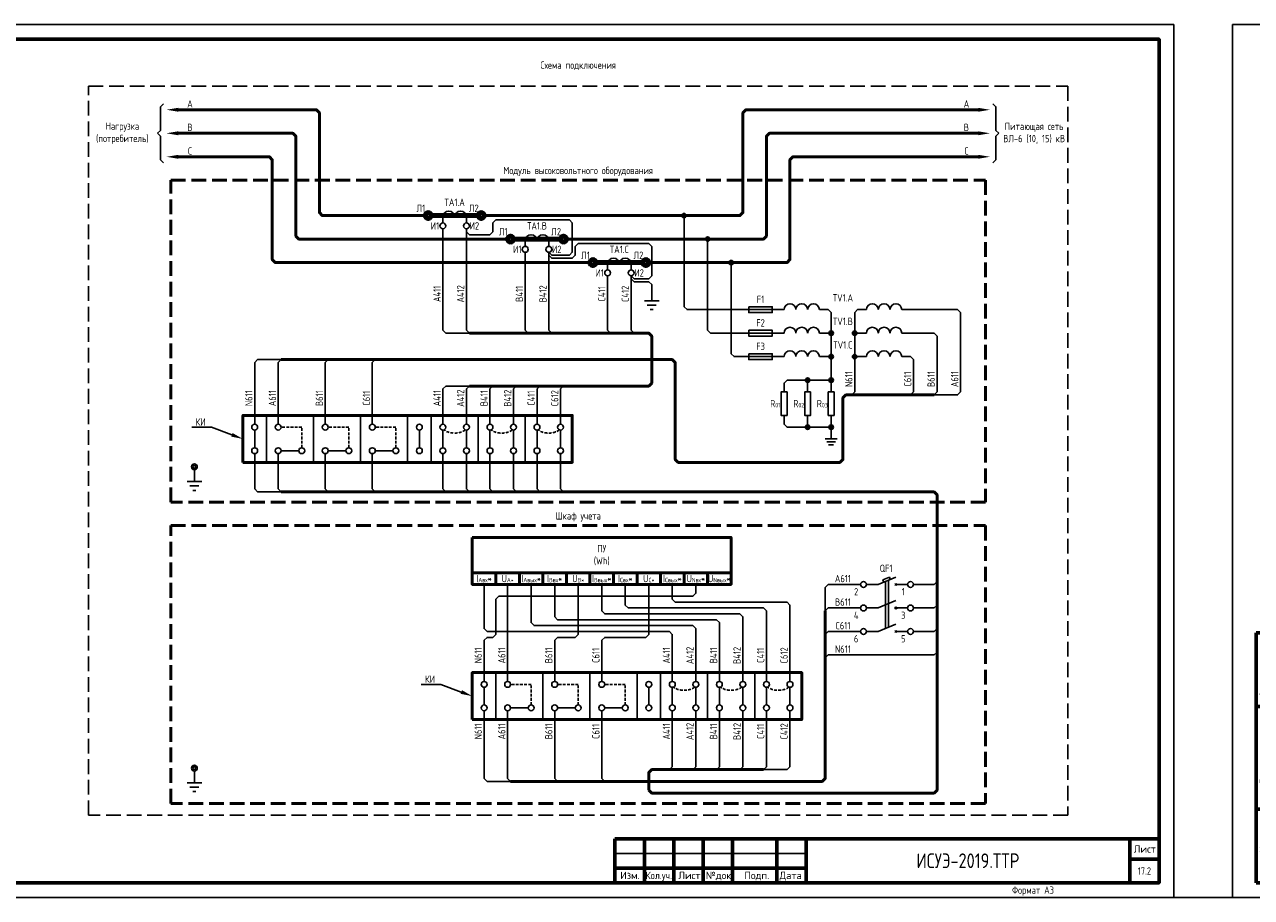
# Model space of a CAD drawing. Header units: millimetres. Extents: x -110 to 4101, y -10868 to 110.
# Tile 35 of 90: x 479 to 896, y -5379 to -5082. Entities that reach past the tile are written whole.
import ezdxf
from ezdxf import colors
from ezdxf.entities.mleader import LeaderData, LeaderLine
from ezdxf.enums import TextEntityAlignment as Align
from ezdxf.math import Vec2, Vec3

# ---------------------------------------------------------------- set-up
doc = ezdxf.new("R2010")
doc.units = ezdxf.units.MM
doc.linetypes.add('GOST2.303 4', pattern=[7, 5, -2, 0])
doc.linetypes.add('штриховая2', pattern=[9.525, 6.35, -3.175])
doc.layers.add('01.Вспомогательный_слой', color=1, linetype='Continuous', plot=False)
doc.layers.add('Формат', color=7, linetype='Continuous', lineweight=25)
doc.layers.add('Формат @ 1', color=7, linetype='Continuous', lineweight=25)
doc.styles.add('Формат', font='isocpeur.ttf')
doc.styles.add('ЭП', font='GOST.TTF')

# ---------------------------------------------------------------- blocks, each defined once
blk = doc.blocks.new('*U76')
at = {"layer": 'Формат', "color": 7, "linetype": 'Continuous', "lineweight": 60}
for p, q in [((20, 15), (205, 15)), ((20, 15), (20, 0)), ((30, 15), (30, 0)), ((40, 15), (40, 0)), ((50, 15), (50, 0)), ((60, 15), (60, 0)), ((75, 15), (75, 0)), ((85, 15), (85, 0)), ((195, 15), (195, 0)), ((20, 5), (85, 5)), ((195, 8), (205, 8))]:
    blk.add_line(p, q, dxfattribs=at)
at = {"layer": 'Формат', "color": 7, "linetype": 'Continuous', "lineweight": 25}
blk.add_line((20, 10), (85, 10), dxfattribs=at)
blk.add_lwpolyline([(-210, -5), (210, -5), (210, 292), (-210, 292)], close=True, dxfattribs=at)
at = {"layer": 'Формат', "color": 7, "linetype": 'Continuous', "lineweight": 60}
blk.add_lwpolyline([(-190, 0), (205, 0), (205, 287), (-190, 287)], close=True, dxfattribs=at)
at = {"layer": 'Формат', "color": 7, "linetype": 'Continuous', "lineweight": 25, "style": 'Формат'}
for s, p in [('Лист', (196.38, 10.25)), ('Изм.', (21.81, 1.25)), ('Лист', (41.54, 1.25)), ('№док.', (50.89, 1.25)), ('Подп.', (63.99, 1.25)), ('Дата', (75.95, 1.25))]:
    blk.add_text(s, height=2.5, dxfattribs=at).set_placement(p)
at = {"layer": 'Формат', "color": 7, "linetype": 'Continuous', "lineweight": 25, "style": 'Формат', "width": 0.9}
blk.add_text('Кол.уч.', height=2.5, dxfattribs=at).set_placement((30.38, 1.25))
at = {"layer": 'Формат', "color": 7, "linetype": 'Continuous', "lineweight": 25, "style": 'ЭП', "flags": 8}
blk.add_attdef('N_ИНВ', text='', height=2.5, rotation=90, dxfattribs=at).set_placement((-193.5, 12.5), align=Align.MIDDLE_CENTER)
for tag, p in [('изм.№', (21, 7.5)), ('изм.№_док.', (50.5, 7.5)), ('изм.уч.', (31, 7.5)), ('изм.лист', (41, 7.5)), ('изм_дата', (76, 7.5)), ('ФОРМ.ЛИСТА', (155, -2.5))]:
    blk.add_attdef(tag, text='', height=2.5, dxfattribs=at).set_placement(p, align=Align.MIDDLE_LEFT)
for tag, height, p in [('ОБОЗНАЧЕНИЕ', 5, (140, 7.5)), ('Лист', 2.5, (200, 4))]:
    blk.add_attdef(tag, text='', height=height, dxfattribs=at).set_placement(p, align=Align.MIDDLE_CENTER)
blk = doc.blocks.new('*U77')
at = {"layer": 'Формат', "color": 7, "linetype": 'Continuous', "lineweight": 60}
for p, q in [((8, 85), (20, 85)), ((8, 85), (8, 0)), ((13, 85), (13, 0)), ((8, 60), (20, 60)), ((8, 25), (20, 25)), ((20, 15), (205, 15)), ((20, 15), (20, 0)), ((30, 15), (30, 0)), ((40, 15), (40, 0)), ((50, 15), (50, 0)), ((60, 15), (60, 0)), ((75, 15), (75, 0)), ((85, 15), (85, 0)), ((195, 15), (195, 0)), ((20, 5), (85, 5)), ((195, 8), (205, 8)), ((8, 0), (20, 0))]:
    blk.add_line(p, q, dxfattribs=at)
at = {"layer": 'Формат', "color": 7, "linetype": 'Continuous', "lineweight": 25}
blk.add_line((20, 10), (85, 10), dxfattribs=at)
blk.add_lwpolyline([(0, -5), (210, -5), (210, 292), (0, 292)], close=True, dxfattribs=at)
at = {"layer": 'Формат', "color": 7, "linetype": 'Continuous', "lineweight": 60}
blk.add_lwpolyline([(20, 0), (205, 0), (205, 287), (20, 287)], close=True, dxfattribs=at)
at = {"layer": 'Формат', "color": 7, "linetype": 'Continuous', "lineweight": 25, "style": 'ЭП'}
for s, p in [('Взам. инв. №', (10.5, 72.5)), ('Подп. и дата', (10.5, 42.5)), ('Инв. № подл.', (10.5, 12.5))]:
    blk.add_text(s, height=2.5, rotation=90, dxfattribs=at).set_placement(p, align=Align.MIDDLE_CENTER)
at = {"layer": 'Формат', "color": 7, "linetype": 'Continuous', "lineweight": 25, "style": 'Формат'}
for s, p in [('Лист', (196.38, 10.25)), ('Изм.', (21.81, 1.25)), ('Лист', (41.54, 1.25)), ('№док.', (50.89, 1.25)), ('Подп.', (63.99, 1.25)), ('Дата', (75.95, 1.25))]:
    blk.add_text(s, height=2.5, dxfattribs=at).set_placement(p)
at = {"layer": 'Формат', "color": 7, "linetype": 'Continuous', "lineweight": 25, "style": 'Формат', "width": 0.9}
blk.add_text('Кол.уч.', height=2.5, dxfattribs=at).set_placement((30.38, 1.25))
at = {"layer": 'Формат', "color": 7, "linetype": 'Continuous', "lineweight": 25, "style": 'ЭП', "flags": 8}
blk.add_attdef('N_ИНВ', text='', height=2.5, rotation=90, dxfattribs=at).set_placement((16.5, 12.5), align=Align.MIDDLE_CENTER)
for tag, p in [('изм.№', (21, 7.5)), ('изм.№_док.', (50.5, 7.5)), ('изм.уч.', (31, 7.5)), ('изм.лист', (41, 7.5)), ('изм_дата', (76, 7.5)), ('ФОРМ.ЛИСТА', (155, -2.5))]:
    blk.add_attdef(tag, text='', height=2.5, dxfattribs=at).set_placement(p, align=Align.MIDDLE_LEFT)
for tag, height, p in [('ОБОЗНАЧЕНИЕ', 5, (140, 7.5)), ('Лист', 2.5, (200, 4))]:
    blk.add_attdef(tag, text='', height=height, dxfattribs=at).set_placement(p, align=Align.MIDDLE_CENTER)

msp = doc.modelspace()

# ---------------------------------------------------------------- hatches: boundary and pattern name
h = msp.add_hatch(color=256)
h.dxf.hatch_style = 1
edge = h.paths.add_edge_path()
edge.add_arc((703.5, -5147), 0.75, 0, 360)
h = msp.add_hatch(color=256)
h.dxf.hatch_style = 1
edge = h.paths.add_edge_path()
edge.add_arc((711.5, -5155), 0.75, 0, 360)
h = msp.add_hatch(color=256)
h.dxf.hatch_style = 1
edge = h.paths.add_edge_path()
edge.add_arc((719.5, -5163), 0.75, 0, 360)
h = msp.add_hatch(color=256)
h.dxf.hatch_style = 1
edge = h.paths.add_edge_path()
edge.add_arc((753.5, -5187), 0.75, 0, 360)
h = msp.add_hatch(color=256)
h.dxf.hatch_style = 1
edge = h.paths.add_edge_path()
edge.add_arc((761.5, -5187), 0.75, 0, 360)
h = msp.add_hatch(color=256)
h.dxf.hatch_style = 1
edge = h.paths.add_edge_path()
edge.add_arc((753.5, -5195), 0.75, 0, 360)
h = msp.add_hatch(color=256)
h.dxf.hatch_style = 1
edge = h.paths.add_edge_path()
edge.add_arc((761.5, -5195), 0.75, 0, 360)
h = msp.add_hatch(color=256)
h.dxf.hatch_style = 1
edge = h.paths.add_edge_path()
edge.add_arc((745.5, -5203), 0.75, 0, 360)
h = msp.add_hatch(color=256)
h.dxf.hatch_style = 1
edge = h.paths.add_edge_path()
edge.add_arc((753.5, -5203), 0.75, 0, 360)
h = msp.add_hatch(color=256)
h.dxf.hatch_style = 1
edge = h.paths.add_edge_path()
edge.add_arc((745.5, -5219), 0.75, 0, 360)
h = msp.add_hatch(color=256)
h.dxf.hatch_style = 1
edge = h.paths.add_edge_path()
edge.add_arc((753.5, -5219), 0.75, 0, 360)

# ---------------------------------------------------------------- linework, layer by layer
for p, q in [((525.5, -5118), (524.5, -5119)), ((809.5, -5118), (810.5, -5119)), ((525.5, -5120), (524.5, -5119)), ((809.5, -5120), (810.5, -5119))]:
    msp.add_line(p, q)
for points in [[(526.5, -5109), (525.5, -5110), (525.5, -5118)], [(808.5, -5109), (809.5, -5110), (809.5, -5118)], [(525.5, -5120), (525.5, -5128), (526.5, -5129)], [(809.5, -5120), (809.5, -5128), (808.5, -5129)], [(621.5, -5147.5), (621.5, -5149.5)], [(629.5, -5147.5), (629.5, -5149.5)], [(649.5, -5155.5), (649.5, -5157.5)], [(657.5, -5155.5), (657.5, -5157.5)], [(677.5, -5163.5), (677.5, -5165.5)], [(685.5, -5163.5), (685.5, -5165.5)], [(557.5, -5226), (557.5, -5220)], [(613.5, -5226), (613.5, -5220)], [(621.5, -5226), (621.5, -5220)], [(629.5, -5226), (629.5, -5220)], [(637.5, -5226), (637.5, -5220)], [(645.5, -5226), (645.5, -5220)], [(653.5, -5226), (653.5, -5220)], [(661.5, -5226), (661.5, -5220)], [(537, -5232.217), (536.576, -5231.793), (536.293, -5232.076), (536.717, -5232.5)], [(536.717, -5232.5), (536.293, -5232.924), (536.576, -5233.207), (537, -5232.783)], [(537.283, -5232.5), (537.707, -5232.076), (537.424, -5231.793), (537, -5232.217)], [(537, -5232.783), (537.424, -5233.207), (537.707, -5232.924), (537.283, -5232.5)], [(775.854, -5272.146), (775.146, -5272.854)], [(775.854, -5272.854), (775.146, -5272.146)], [(775.854, -5280.146), (775.146, -5280.854)], [(775.854, -5280.854), (775.146, -5280.146)], [(775.854, -5288.146), (775.146, -5288.854)], [(775.854, -5288.854), (775.146, -5288.146)], [(635.5, -5313.5), (635.5, -5307.5)], [(691.5, -5313.5), (691.5, -5307.5)], [(699.5, -5313.5), (699.5, -5307.5)], [(707.5, -5313.5), (707.5, -5307.5)], [(715.5, -5313.5), (715.5, -5307.5)], [(723.5, -5313.5), (723.5, -5307.5)], [(731.5, -5313.5), (731.5, -5307.5)], [(739.5, -5313.5), (739.5, -5307.5)], [(537, -5334.717), (536.576, -5334.293), (536.293, -5334.576), (536.717, -5335)], [(536.717, -5335), (536.293, -5335.424), (536.576, -5335.707), (537, -5335.283)], [(537.283, -5335), (537.707, -5334.576), (537.424, -5334.293), (537, -5334.717)], [(537, -5335.283), (537.424, -5335.707), (537.707, -5335.424), (537.283, -5335)]]:
    msp.add_lwpolyline(points)
at = {"lineweight": 50}
for points in [[(531.5, -5111), (578.5, -5111), (579.5, -5112), (579.5, -5146), (580.5, -5147), (615.5, -5147)], [(635.5, -5147), (722.5, -5147), (723.5, -5146), (723.5, -5112), (724.5, -5111), (803.5, -5111)], [(531.5, -5119), (570.5, -5119), (571.5, -5120), (571.5, -5154), (572.5, -5155), (643.5, -5155)], [(663.5, -5155), (730.5, -5155), (731.5, -5154), (731.5, -5120), (732.5, -5119), (803.5, -5119)], [(531.5, -5127), (562.5, -5127), (563.5, -5128), (563.5, -5162), (564.5, -5163), (671.5, -5163)], [(691.5, -5163), (738.5, -5163), (739.5, -5162), (739.5, -5128), (740.5, -5127), (803.5, -5127)], [(630.5, -5205), (691.5, -5205), (692.5, -5204), (692.5, -5188), (691.5, -5187), (630.5, -5187)], [(757.5, -5224), (757.5, -5230), (756.5, -5231), (701.5, -5231), (700.5, -5230), (700.5, -5197), (699.5, -5196), (566.5, -5196)], [(788.5, -5208), (760.5, -5208), (758.5, -5208), (757.5, -5209), (757.5, -5224)], [(566.5, -5241), (788.5, -5241), (789.5, -5242), (789.5, -5287.5)], [(751.5, -5281.5), (751.5, -5338.5), (750.5, -5339.5), (644.5, -5339.5)], [(781.5, -5343.5), (788.5, -5343.5), (789.5, -5342.5), (789.5, -5287.5)], [(730.5, -5335.5), (692.5, -5335.5), (691.5, -5336.5), (691.5, -5342.5)], [(691.5, -5342.5), (692.5, -5343.5), (781.5, -5343.5)]]:
    msp.add_lwpolyline(points, dxfattribs=at)
at = {"linetype": 'GOST2.303 4', "lineweight": 50}
for points in [[(529, -5135), (806, -5135), (806, -5244.5), (529, -5244.5)], [(529, -5252.5), (806, -5252.5), (806, -5347), (529, -5347)]]:
    msp.add_lwpolyline(points, close=True, dxfattribs=at)
at = {"lineweight": 80}
for points in [[(617.5, -5147), (633.5, -5147)], [(645.5, -5155), (661.5, -5155)], [(673.5, -5163), (689.5, -5163)]]:
    msp.add_lwpolyline(points, dxfattribs=at)
at = {"ltscale": 0.2}
for points in [[(703.5, -5147), (703.5, -5178), (704.5, -5179), (737.5, -5179)], [(621.5, -5151.5), (621.5, -5186)], [(629.5, -5151.5), (629.5, -5152.5), (630.5, -5153.5), (630.5, -5153.5)], [(629.5, -5151.5), (629.5, -5186)], [(630.5, -5153.5), (637.5, -5153.5), (638.5, -5152.5), (638.5, -5149.5), (639.5, -5148.5), (664.5, -5148.5), (665.5, -5149.5), (665.5, -5159.5), (664.5, -5160.5), (658.5, -5160.5)], [(711.5, -5155), (711.5, -5186), (712.5, -5187), (737.5, -5187)], [(649.5, -5159.5), (649.5, -5186)], [(657.5, -5159.5), (657.5, -5159.5), (658.5, -5160.5), (658.5, -5160.5)], [(657.5, -5159.5), (657.5, -5160.5), (658.5, -5161.5), (658.5, -5161.5)], [(657.5, -5159.5), (657.5, -5186)], [(658.5, -5161.5), (665.5, -5161.5), (666.5, -5160.5), (666.5, -5157.5), (667.5, -5156.5), (691.5, -5156.5), (692.5, -5157.5), (692.5, -5167.5), (691.5, -5168.5), (686.5, -5168.5)], [(719.5, -5163), (719.5, -5194), (720.5, -5195), (737.5, -5195)], [(677.5, -5167.5), (677.5, -5186)], [(685.5, -5167.5), (685.5, -5167.5), (686.5, -5168.5), (686.5, -5168.5)], [(685.5, -5167.5), (685.5, -5168.5), (686.5, -5169.5), (686.5, -5169.5)], [(685.5, -5167.5), (685.5, -5186)], [(686.5, -5169.5), (691.5, -5169.5), (692.5, -5170.5), (692.5, -5172), (692.5, -5176)], [(690, -5176), (695, -5176)], [(691, -5177.5), (694, -5177.5)], [(692, -5179), (693, -5179)], [(749.5, -5179), (752.5, -5179), (753.5, -5180), (753.5, -5195)], [(765.5, -5179), (762.5, -5179), (761.5, -5180), (761.5, -5195)], [(777.5, -5179), (796.5, -5179), (797.5, -5180), (797.5, -5207)], [(621.5, -5186), (621.5, -5186), (622.5, -5187), (622.5, -5187)], [(622.5, -5187), (630.5, -5187)], [(629.5, -5186), (629.5, -5186), (630.5, -5187), (630.5, -5187)], [(649.5, -5186), (649.5, -5186), (650.5, -5187), (650.5, -5187)], [(657.5, -5186), (657.5, -5186), (658.5, -5187), (658.5, -5187)], [(677.5, -5186), (677.5, -5186), (678.5, -5187), (678.5, -5187)], [(685.5, -5186), (685.5, -5186), (686.5, -5187), (686.5, -5187)], [(749.5, -5187), (753.5, -5187)], [(765.5, -5187), (761.5, -5187)], [(777.5, -5187), (788.5, -5187), (789.5, -5188), (789.5, -5207)], [(557.5, -5218), (557.5, -5215), (557.5, -5197), (558.5, -5196), (558.5, -5196)], [(558.5, -5196), (566.5, -5196)], [(565.5, -5218), (565.5, -5215), (565.5, -5197), (566.5, -5196), (566.5, -5196)], [(581.5, -5218), (581.5, -5215), (581.5, -5197), (582.5, -5196), (582.5, -5196)], [(597.5, -5218), (597.5, -5215), (597.5, -5197), (598.5, -5196), (598.5, -5196)], [(749.5, -5195), (753.5, -5195)], [(753.5, -5195), (753.5, -5207)], [(765.5, -5195), (761.5, -5195)], [(761.5, -5195), (761.5, -5207)], [(777.5, -5195), (780.5, -5195), (781.5, -5196), (781.5, -5207)], [(621.5, -5218), (621.5, -5215), (621.5, -5206), (622.5, -5205), (622.5, -5205)], [(622.5, -5205), (630.5, -5205)], [(629.5, -5218), (629.5, -5215), (629.5, -5206), (630.5, -5205), (630.5, -5205)], [(637.5, -5218), (637.5, -5215), (637.5, -5206), (638.5, -5205), (638.5, -5205)], [(645.5, -5218), (645.5, -5215), (645.5, -5206), (646.5, -5205), (646.5, -5205)], [(653.5, -5218), (653.5, -5215), (653.5, -5206), (654.5, -5205), (654.5, -5205)], [(661.5, -5218), (661.5, -5215), (661.5, -5206), (662.5, -5205), (662.5, -5205)], [(737.5, -5207), (737.5, -5204), (738.5, -5203), (745.5, -5203)], [(745.5, -5207), (745.5, -5203), (753.5, -5203)], [(761.5, -5207), (761.5, -5207), (760.5, -5208), (760.5, -5208)], [(781.5, -5207), (781.5, -5207), (780.5, -5208), (780.5, -5208)], [(797.5, -5207), (797.5, -5207), (796.5, -5208), (788.5, -5208)], [(789.5, -5207), (789.5, -5207), (788.5, -5208), (788.5, -5208)], [(561.5, -5231), (561.5, -5215)], [(577.5, -5231), (577.5, -5215)], [(593.5, -5231), (593.5, -5215)], [(609.5, -5231), (609.5, -5215)], [(617.5, -5231), (617.5, -5215)], [(633.5, -5231), (633.5, -5215)], [(649.5, -5231), (649.5, -5215)], [(737.5, -5215), (737.5, -5218), (738.5, -5219), (745.5, -5219), (745.5, -5215)], [(753.5, -5215), (753.5, -5219), (745.5, -5219)], [(753.5, -5219), (753.5, -5223)], [(557.5, -5228), (557.5, -5231), (557.5, -5240), (558.5, -5241), (558.5, -5241)], [(565.5, -5228), (565.5, -5231), (565.5, -5240), (566.5, -5241), (566.5, -5241)], [(566.5, -5227), (572.5, -5227)], [(581.5, -5228), (581.5, -5231), (581.5, -5240), (582.5, -5241), (582.5, -5241)], [(582.5, -5227), (588.5, -5227)], [(597.5, -5228), (597.5, -5231), (597.5, -5240), (598.5, -5241), (598.5, -5241)], [(598.5, -5227), (604.5, -5227)], [(621.5, -5228), (621.5, -5231), (621.5, -5240), (622.5, -5241), (622.5, -5241)], [(629.5, -5228), (629.5, -5231), (629.5, -5240), (630.5, -5241), (630.5, -5241)], [(637.5, -5228), (637.5, -5231), (637.5, -5240), (638.5, -5241), (638.5, -5241)], [(645.5, -5228), (645.5, -5231), (645.5, -5240), (646.5, -5241), (646.5, -5241)], [(653.5, -5228), (653.5, -5231), (653.5, -5240), (654.5, -5241), (654.5, -5241)], [(661.5, -5228), (661.5, -5231), (661.5, -5240), (662.5, -5241), (662.5, -5241)], [(534.5, -5237.5), (539.5, -5237.5)], [(535.5, -5239), (538.5, -5239)], [(536.5, -5240.5), (537.5, -5240.5)], [(558.5, -5241), (566.5, -5241)], [(635.5, -5272.5), (635.5, -5287.5), (636.5, -5288.5), (698.5, -5288.5), (699.5, -5289.5), (699.5, -5305.5)], [(635.5, -5305.5), (635.5, -5291.5), (636.5, -5290.5), (638.5, -5290.5), (639.5, -5289.5), (639.5, -5277.5), (640.5, -5276.5), (706.5, -5276.5), (707.5, -5275.5), (707.5, -5272.5)], [(643.5, -5305.5), (643.5, -5272.5)], [(651.5, -5272.5), (651.5, -5285.5), (652.5, -5286.5), (706.5, -5286.5), (707.5, -5287.5), (707.5, -5305.5)], [(659.5, -5272.5), (659.5, -5283.5), (660.5, -5284.5), (714.5, -5284.5), (715.5, -5285.5), (715.5, -5305.5)], [(659.5, -5305.5), (659.5, -5291.5), (660.5, -5290.5), (666.5, -5290.5), (667.5, -5289.5), (667.5, -5272.5)], [(675.5, -5272.5), (675.5, -5281.5), (676.5, -5282.5), (722.5, -5282.5), (723.5, -5283.5), (723.5, -5305.5)], [(675.5, -5305.5), (675.5, -5291.5), (676.5, -5290.5), (690.5, -5290.5), (691.5, -5289.5), (691.5, -5272.5)], [(683.5, -5272.5), (683.5, -5279.5), (684.5, -5280.5), (730.5, -5280.5), (731.5, -5281.5), (731.5, -5305.5)], [(699.5, -5272.5), (699.5, -5277.5), (700.5, -5278.5), (738.5, -5278.5), (739.5, -5279.5), (739.5, -5305.5)], [(763.5, -5272.5), (752.5, -5272.5), (751.5, -5273.5), (751.5, -5281.5)], [(781.5, -5272.5), (788.5, -5272.5), (789.5, -5271.5), (789.5, -5270.5)], [(763.5, -5280.5), (752.5, -5280.5), (751.5, -5281.5), (751.5, -5282.5)], [(781.5, -5280.5), (788.5, -5280.5), (789.5, -5279.5), (789.5, -5278.5)], [(763.5, -5288.5), (752.5, -5288.5), (751.5, -5289.5), (751.5, -5290.5)], [(781.5, -5288.5), (788.5, -5288.5), (789.5, -5287.5), (789.5, -5286.5)], [(781.5, -5296.5), (788.5, -5296.5), (789.5, -5295.5), (789.5, -5287.5)], [(781.5, -5296.5), (752.5, -5296.5), (751.5, -5297.5), (751.5, -5298.5)], [(639.5, -5318.5), (639.5, -5302.5)], [(655.5, -5318.5), (655.5, -5302.5)], [(671.5, -5318.5), (671.5, -5302.5)], [(687.5, -5318.5), (687.5, -5302.5)], [(695.5, -5318.5), (695.5, -5302.5)], [(711.5, -5318.5), (711.5, -5302.5)], [(727.5, -5318.5), (727.5, -5302.5)], [(644.5, -5314.5), (650.5, -5314.5)], [(660.5, -5314.5), (666.5, -5314.5)], [(676.5, -5314.5), (682.5, -5314.5)], [(635.5, -5315.5), (635.5, -5338.5), (636.5, -5339.5), (644.5, -5339.5)], [(643.5, -5315.5), (643.5, -5338.5), (644.5, -5339.5), (645.5, -5339.5)], [(659.5, -5315.5), (659.5, -5338.5), (660.5, -5339.5), (661.5, -5339.5)], [(675.5, -5315.5), (675.5, -5338.5), (676.5, -5339.5), (677.5, -5339.5)], [(699.5, -5315.5), (699.5, -5334.5), (698.5, -5335.5), (697.5, -5335.5)], [(707.5, -5315.5), (707.5, -5334.5), (706.5, -5335.5), (705.5, -5335.5)], [(715.5, -5315.5), (715.5, -5334.5), (714.5, -5335.5), (713.5, -5335.5)], [(723.5, -5315.5), (723.5, -5334.5), (722.5, -5335.5), (721.5, -5335.5)], [(731.5, -5315.5), (731.5, -5334.5), (730.5, -5335.5), (729.5, -5335.5)], [(739.5, -5315.5), (739.5, -5334.5), (738.5, -5335.5), (730.5, -5335.5)], [(534.5, -5340), (539.5, -5340)], [(535.5, -5341.5), (538.5, -5341.5)], [(536.5, -5343), (537.5, -5343)]]:
    msp.add_lwpolyline(points, dxfattribs=at)
for points in [[(725.5, -5178), (733.5, -5178), (733.5, -5180), (725.5, -5180)], [(725.5, -5186), (733.5, -5186), (733.5, -5188), (725.5, -5188)], [(725.5, -5194), (733.5, -5194), (733.5, -5196), (725.5, -5196)], [(738.5, -5207), (738.5, -5215), (736.5, -5215), (736.5, -5207)], [(746.5, -5207), (746.5, -5215), (744.5, -5215), (744.5, -5207)], [(754.5, -5207), (754.5, -5215), (752.5, -5215), (752.5, -5207)]]:
    msp.add_lwpolyline(points, close=True, dxfattribs=at)
at = {"lineweight": 50, "ltscale": 2}
for points in [[(553.5, -5231), (665.5, -5231), (665.5, -5215), (553.5, -5215)], [(631.5, -5256.5), (719.5, -5256.5), (719.5, -5268.5), (631.5, -5268.5)], [(631.5, -5256.5), (719.5, -5256.5), (719.5, -5272.5), (631.5, -5272.5)], [(631.5, -5268.5), (639.5, -5268.5), (639.5, -5272.5), (631.5, -5272.5)], [(639.5, -5268.5), (647.5, -5268.5), (647.5, -5272.5), (639.5, -5272.5)], [(647.5, -5268.5), (655.5, -5268.5), (655.5, -5272.5), (647.5, -5272.5)], [(655.5, -5268.5), (663.5, -5268.5), (663.5, -5272.5), (655.5, -5272.5)], [(663.5, -5268.5), (671.5, -5268.5), (671.5, -5272.5), (663.5, -5272.5)], [(671.5, -5268.5), (679.5, -5268.5), (679.5, -5272.5), (671.5, -5272.5)], [(679.5, -5268.5), (687.5, -5268.5), (687.5, -5272.5), (679.5, -5272.5)], [(687.5, -5268.5), (695.5, -5268.5), (695.5, -5272.5), (687.5, -5272.5)], [(695.5, -5268.5), (703.5, -5268.5), (703.5, -5272.5), (695.5, -5272.5)], [(703.5, -5268.5), (711.5, -5268.5), (711.5, -5272.5), (703.5, -5272.5)], [(711.5, -5268.5), (719.5, -5268.5), (719.5, -5272.5), (711.5, -5272.5)], [(631.5, -5318.5), (743.5, -5318.5), (743.5, -5302.5), (631.5, -5302.5)]]:
    msp.add_lwpolyline(points, close=True, dxfattribs=at)
at = {"linetype": 'штриховая2', "ltscale": 0.15}
for points in [[(573.5, -5226), (573.5, -5219), (566.5, -5219)], [(589.5, -5226), (589.5, -5219), (582.5, -5219)], [(605.5, -5226), (605.5, -5219), (598.5, -5219)], [(651.5, -5313.5), (651.5, -5306.5), (644.5, -5306.5)], [(667.5, -5313.5), (667.5, -5306.5), (660.5, -5306.5)], [(683.5, -5313.5), (683.5, -5306.5), (676.5, -5306.5)]]:
    msp.add_lwpolyline(points, dxfattribs=at)
at = {"ltscale": 2}
for points in [[(751.5, -5223), (755.5, -5223)], [(752.077, -5224), (754.923, -5224)], [(752.655, -5225), (754.345, -5225)], [(537, -5233.5), (537, -5233.5), (537, -5237.5)], [(765.5, -5272.5), (769.5, -5272.5)], [(775.5, -5270.015), (769.5, -5272.5)], [(772, -5271.464), (772, -5287.464)], [(773, -5271.05), (773, -5287.05)], [(779.5, -5272.5), (775.5, -5272.5)], [(765.5, -5280.5), (769.5, -5280.5)], [(775.5, -5278.015), (769.5, -5280.5)], [(779.5, -5280.5), (775.5, -5280.5)], [(765.5, -5288.5), (769.5, -5288.5)], [(775.5, -5286.015), (769.5, -5288.5)], [(779.5, -5288.5), (775.5, -5288.5)], [(537, -5336), (537, -5336), (537, -5340)]]:
    msp.add_lwpolyline(points, dxfattribs=at)
msp.add_lwpolyline([(773.609, -5270.798), (771.391, -5271.717), (771.085, -5270.977), (773.303, -5270.059)], close=True, dxfattribs=at)
at = {"lineweight": 80, "ltscale": 2}
for centre in [(616.5, -5147), (634.5, -5147), (644.5, -5155), (662.5, -5155), (672.5, -5163), (690.5, -5163)]:
    msp.add_circle(centre, 1, dxfattribs=at)
at = {"ltscale": 2}
for centre, radius in [((703.5, -5147), 0.75), ((621.5, -5150.5), 1), ((629.5, -5150.5), 1), ((711.5, -5155), 0.75), ((649.5, -5158.5), 1), ((657.5, -5158.5), 1), ((719.5, -5163), 0.75), ((677.5, -5166.5), 1), ((685.5, -5166.5), 1), ((753.5, -5187), 0.75), ((761.5, -5187), 0.75), ((753.5, -5195), 0.75), ((761.5, -5195), 0.75), ((745.5, -5203), 0.75), ((753.5, -5203), 0.75), ((557.5, -5219), 1), ((565.5, -5219), 1), ((581.5, -5219), 1), ((597.5, -5219), 1), ((613.5, -5219), 1), ((621.5, -5219), 1), ((629.5, -5219), 1), ((637.5, -5219), 1), ((645.5, -5219), 1), ((653.5, -5219), 1), ((661.5, -5219), 1), ((745.5, -5219), 0.75), ((753.5, -5219), 0.75), ((557.5, -5227), 1), ((565.5, -5227), 1), ((573.5, -5227), 1), ((581.5, -5227), 1), ((589.5, -5227), 1), ((597.5, -5227), 1), ((605.5, -5227), 1), ((613.5, -5227), 1), ((621.5, -5227), 1), ((629.5, -5227), 1), ((637.5, -5227), 1), ((645.5, -5227), 1), ((653.5, -5227), 1), ((661.5, -5227), 1), ((764.5, -5272.5), 1), ((780.5, -5272.5), 1), ((764.5, -5280.5), 1), ((780.5, -5280.5), 1), ((764.5, -5288.5), 1), ((780.5, -5288.5), 1), ((635.5, -5306.5), 1), ((643.5, -5306.5), 1), ((659.5, -5306.5), 1), ((675.5, -5306.5), 1), ((691.5, -5306.5), 1), ((699.5, -5306.5), 1), ((707.5, -5306.5), 1), ((715.5, -5306.5), 1), ((723.5, -5306.5), 1), ((731.5, -5306.5), 1), ((739.5, -5306.5), 1), ((635.5, -5314.5), 1), ((643.5, -5314.5), 1), ((651.5, -5314.5), 1), ((659.5, -5314.5), 1), ((667.5, -5314.5), 1), ((675.5, -5314.5), 1), ((683.5, -5314.5), 1), ((691.5, -5314.5), 1), ((699.5, -5314.5), 1), ((707.5, -5314.5), 1), ((715.5, -5314.5), 1), ((723.5, -5314.5), 1), ((731.5, -5314.5), 1), ((739.5, -5314.5), 1)]:
    msp.add_circle(centre, radius, dxfattribs=at)
for centre in [(537, -5232.5), (537, -5335)]:
    msp.add_circle(centre, 1)
for centre in [(623.5, -5147.5), (627.5, -5147.5), (651.5, -5155.5), (655.5, -5155.5), (679.5, -5163.5), (683.5, -5163.5), (739.5, -5179), (743.5, -5179), (747.5, -5179), (767.5, -5179), (771.5, -5179), (775.5, -5179), (739.5, -5187), (743.5, -5187), (747.5, -5187), (767.5, -5187), (771.5, -5187), (775.5, -5187), (739.5, -5195), (743.5, -5195), (747.5, -5195), (767.5, -5195), (771.5, -5195), (775.5, -5195)]:
    msp.add_arc(centre, 2, 0, 180)
at = {"linetype": 'штриховая2', "ltscale": 0.15, "extrusion": (0, 0, -1)}
for centre in [(625.5, -5219), (641.5, -5219), (657.5, -5219), (703.5, -5306.5), (719.5, -5306.5), (735.5, -5306.5)]:
    msp.add_ellipse(centre, major_axis=(-4, 0), ratio=0.5, start_param=3.6098087, end_param=5.8149692, dxfattribs=at)
for points in [[(531.5, -5110.333), (531.5, -5111.667), (527.5, -5111)], [(803.5, -5110.333), (803.5, -5111.667), (807.5, -5111)], [(531.5, -5118.333), (531.5, -5119.667), (527.5, -5119)], [(803.5, -5118.333), (803.5, -5119.667), (807.5, -5119)], [(531.5, -5126.333), (531.5, -5127.667), (527.5, -5127)], [(803.5, -5126.333), (803.5, -5127.667), (807.5, -5127)]]:
    msp.add_solid(points)
at = {"layer": '01.Вспомогательный_слой', "linetype": 'GOST2.303 4'}
msp.add_lwpolyline([(501, -5103), (834, -5103), (834, -5351), (501, -5351)], close=True, dxfattribs=at)
at = {"layer": '01.Вспомогательный_слой'}
msp.add_lwpolyline([(870, -5379), (890, -5379)], dxfattribs=at)

# ---------------------------------------------------------------- block references
at = {"layer": 'Формат @ 1', "ltscale": 0.7}
msp.add_blockref('*U76', (660, -5374), dxfattribs=at).add_auto_attribs({'ОБОЗНАЧЕНИЕ': 'ИСУЭ-2019.ТТР', 'Лист': '17.2', 'ФОРМ.ЛИСТА': 'Формат А3'})
at = {"layer": 'Формат @ 1', "color": 0, "ltscale": 0.7}
msp.add_blockref('*U77', (890, -5374), dxfattribs=at).add_auto_attribs({'ОБОЗНАЧЕНИЕ': 'ИСУЭ-2019.ТТР', 'Лист': '17.3', 'ФОРМ.ЛИСТА': 'Формат А3'})

# ---------------------------------------------------------------- texts
at = {"char_height": 2.5, "attachment_point": 5, "style": 'ЭП'}
for s, insert, width in [('Схема подключения', (667.5, -5096), 333), ('A', (535.5, -5109), 4), ('A', (799.5, -5109), 4), ('Питающая сеть ^JВЛ-6 (10, 15) кВ', (822.5, -5119), 24), ('Нагрузка (потребитель)', (512.5, -5119), 24), ('B', (535.5, -5117), 4), ('B', (799.5, -5117), 4), ('C', (535.5, -5125), 4), ('C', (799.5, -5125), 4), ('Модуль высоковольтного оборудования', (667.5, -5132), 277), ('Л1', (614, -5144.5), 5), ('ТA1.A', (625.5, -5142.5), 5), ('Л2', (632, -5144.5), 5), ('И1', (618.8, -5150.5), 5), ('И2', (632.2, -5150.5), 5), ('Л1', (642, -5152.5), 5), ('ТA1.B', (653.5, -5150.5), 5), ('Л2', (660, -5152.5), 5), ('И1', (646.8, -5158.5), 5), ('И2', (660.2, -5158.5), 5), ('Л1', (670, -5160.5), 5), ('ТA1.C', (681.5, -5158.5), 5), ('Л2', (688, -5160.5), 5), ('И1', (674.8, -5166.5), 5), ('И2', (688.2, -5166.5), 5), ('F1', (729.5, -5175.5), 5), ('ТV1.A', (757.5, -5175), 5), ('F2', (729.5, -5183.5), 5), ('ТV1.B', (757.5, -5183), 5), ('ТV1.C', (757.5, -5191), 5), ('F3', (729.5, -5191.5), 5), ('R{\\H0.6x;01}', (734.5, -5211), 4), ('R{\\H0.6x;02}', (742.5, -5211), 4), ('R{\\H0.6x;03}', (750.5, -5211), 4), ('Шкаф учета', (667.5, -5249.5), 277), ('ПУ \\P(Wh)', (675.5, -5262.5), 88), ('QF1', (772.194, -5267.018), 10), ('I{\\H0.6x;Aвх}*', (635.5, -5270.5), 8), ('U{\\H0.6x;A*}', (643.5, -5270.5), 8), ('I{\\H0.6x;Aвых\\H1.6667x;*}', (651.5, -5270.5), 8), ('I{\\H0.6x;Bвх}*', (659.5, -5270.5), 8), ('U{\\H0.6x;B*}', (667.5, -5270.5), 8), ('I{\\H0.6x;Bвых\\H1.6667x;*}', (675.5, -5270.5), 8), ('I{\\H0.6x;Cвх}*', (683.5, -5270.5), 8), ('U{\\H0.6x;C*}', (691.5, -5270.5), 8), ('I{\\H0.6x;Cвых\\H1.6667x;*}', (699.5, -5270.5), 8), ('U{\\H0.6x;Nвх}*', (707.5, -5270.5), 8), ('U{\\H0.6x;Nвых}*', (715.5, -5270.5), 8), ('A611', (757.5, -5270.5), 8), ('B611', (757.5, -5278.5), 8), ('2', (762, -5275), 5), ('1', (778, -5275), 5), ('C611', (757.5, -5286.5), 8), ('4', (762, -5283), 5), ('3', (778, -5283), 5), ('6', (762, -5291), 5), ('5', (778, -5291), 5), ('N611', (757.5, -5294.5), 8)]:
    msp.add_mtext(s, dxfattribs=dict(at, insert=insert, width=width))
at = {"char_height": 2.5, "width": 8, "attachment_point": 5, "rotation": 90, "style": 'ЭП'}
for s, insert in [('A411', (619.5, -5173.636)), ('A412', (627.5, -5173.636)), ('B411', (647.5, -5173.636)), ('B412', (655.5, -5173.636)), ('C411', (675.5, -5173.636)), ('C412', (683.5, -5173.636)), ('N611', (759.5, -5202.636)), ('C611', (779.5, -5202.636)), ('B611', (787.5, -5202.636)), ('A611', (795.5, -5202.636)), ('N611', (555.5, -5209.136)), ('A611', (563.5, -5209.136)), ('B611', (579.5, -5209.136)), ('C611', (595.5, -5209.136)), ('A411', (619.5, -5209.136)), ('A412', (627.5, -5209.136)), ('B411', (635.5, -5209.136)), ('B412', (643.5, -5209.136)), ('C411', (651.5, -5209.136)), ('C612', (659.5, -5209.136)), ('N611', (633.5, -5296.636)), ('A611', (641.5, -5296.636)), ('B611', (657.5, -5296.636)), ('C611', (673.5, -5296.636)), ('A411', (697.5, -5296.636)), ('A412', (705.5, -5296.636)), ('B411', (713.5, -5296.636)), ('B412', (721.5, -5296.636)), ('C411', (729.5, -5296.636)), ('C612', (737.5, -5296.636)), ('N611', (633.5, -5322.5)), ('B412', (721.5, -5322.5)), ('C412', (737.5, -5322.5)), ('A611', (641.5, -5322.5)), ('B611', (657.5, -5322.5)), ('C611', (673.5, -5322.5)), ('A411', (697.5, -5322.5)), ('A412', (705.5, -5322.5)), ('B411', (713.5, -5322.5)), ('C411', (729.5, -5322.5))]:
    msp.add_mtext(s, dxfattribs=dict(at, insert=insert))

# ---------------------------------------------------------------- leaders
ml = msp.add_multileader_mtext('Standard')
ml.set_content('КИ', color=256, style='ЭП')
ml.set_leader_properties()
ml.build(insert=Vec2(0, 0))
ml.multileader.update_dxf_attribs({"text_left_attachment_type": 5, "text_right_attachment_type": 5, "dogleg_length": 0})
ctx = ml.context
ctx.base_point, ctx.char_height, ctx.plane_origin = Vec3(535.978, -5219), 2.5, Vec3(553.5, -5186.5)
ctx.left_attachment, ctx.right_attachment, ctx.text_align_type = 5, 5, 2
notes = []
notes.append((ctx, [(1, (1, 1, 0), (542.837, -5219), (-1, 0), 0, [(0, [(553.5, -5223)], 0, [])])]))
ctx.mtext.insert, ctx.mtext.alignment, ctx.mtext.flow_direction = Vec3(540.837, -5215.975), 3, 5
ml = msp.add_multileader_mtext('Standard')
ml.set_content('КИ', color=256, style='ЭП')
ml.set_leader_properties()
ml.build(insert=Vec2(0, 0))
ml.multileader.update_dxf_attribs({"text_left_attachment_type": 5, "text_right_attachment_type": 5, "dogleg_length": 0})
ctx = ml.context
ctx.base_point, ctx.char_height, ctx.plane_origin = Vec3(613.978, -5306.5), 2.5, Vec3(631.5, -5274)
ctx.left_attachment, ctx.right_attachment, ctx.text_align_type = 5, 5, 2
notes.append((ctx, [(1, (1, 1, 0), (620.837, -5306.5), (-1, 0), 0, [(0, [(631.5, -5310.5)], 0, [])])]))
ctx.mtext.insert, ctx.mtext.alignment, ctx.mtext.flow_direction = Vec3(618.837, -5303.475), 3, 5
for ctx, leaders in notes:
    for number, flags, end, landing, length, lines in leaders:
        leader = LeaderData()
        leader.index, (leader.has_last_leader_line, leader.has_dogleg_vector, leader.attachment_direction) = number, flags
        leader.last_leader_point, leader.dogleg_vector, leader.dogleg_length = Vec3(end), Vec3(landing), length
        for number, points, colour, breaks in lines:
            line = LeaderLine()
            line.index, line.vertices, line.color, line.breaks = number, Vec3.list(points), colors.encode_raw_color(colour), breaks
            leader.lines.append(line)
        ctx.leaders.append(leader)

doc.saveas('drawing.dxf')
